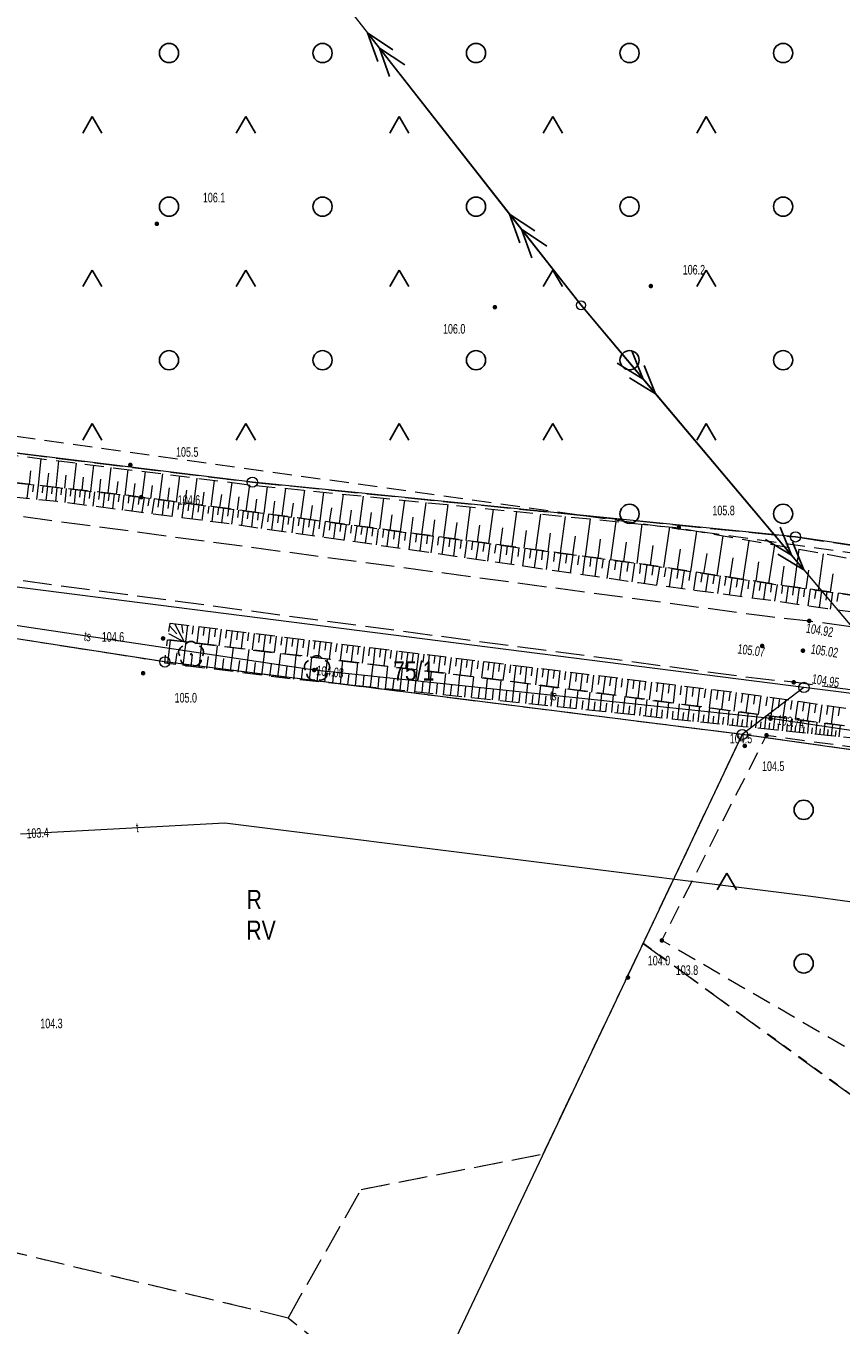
# Model space of a CAD drawing. Header units: inches. Extents: x 6497603 to 6502483, y 5925790 to 5934357.
# Tile 13 of 256: x 6499362 to 6499426, y 5926304 to 5926406. Entities that reach past the tile are written whole.
import ezdxf
from ezdxf.enums import TextEntityAlignment as Align

# ---------------------------------------------------------------- set-up
doc = ezdxf.new("R2010")
doc.units = ezdxf.units.IN
doc.header["$MEASUREMENT"] = 0
for name, pattern in [('1.5_0.75', [2.25, 1.5, -0.75]), ('2.25_0.75', [3, 2.25, -0.75]), ('219-1000', [0, 0]), ('egkk-1000', [3, 2.25, -0.75]), ('egug-1000', [1.5, 0.75, -0.75]), ('suep_sn_1000', [0, 0])]:
    doc.linetypes.add(name, pattern=pattern)
for name, color, linetype in [('000 Inne (niezydentyfikowane)', 7, 'Continuous'), ('202-punkt graniczny', 7, 'Continuous'), ('209-oznaczenie konturu klasyfikacyjnego', 7, 'Continuous'), ('210-oznaczenie konturu użytku gruntowego', 7, 'Continuous'), ('211-numer działki ewidencyjnej', 7, 'Continuous'), ('217-kontur klasyfikacyjny', 7, 'Continuous'), ('218-kontur użytku gruntowego', 7, 'Continuous'), ('219-działka ewidencyjna', 7, 'Continuous'), ('drzewo liściaste', 7, 'Continuous'), ('jezdnia', 7, 'Continuous'), ('pikieta naturalna', 7, 'Continuous'), ('pikieta naturalna-Atr2', 7, 'Continuous'), ('pikieta sztuczna', 7, 'Continuous'), ('pikieta sztuczna-Atr2', 7, 'Continuous'), ('przewód elektroenergetyczny średniego napięcia', 7, 'Continuous'), ('przewód telekomunikacyjny podziemny', 7, 'Continuous'), ('przewód telekomunikacyjny podziemny-Atr1', 7, 'Continuous'), ('rzędna', 7, 'Continuous'), ('rzędna-Atr2', 7, 'Continuous'), ('skarpa nieumocniona', 7, 'Continuous'), ('słup przewodów napowietrznych', 7, 'Continuous'), ('teren zalesiony', 7, 'Continuous')]:
    doc.layers.add(name, color=color, linetype=linetype)
doc.styles.get("Standard").update_dxf_attribs({"font": 'arial.ttf'})

# ---------------------------------------------------------------- blocks, each defined once
blk = doc.blocks.new('202')
at = {"color": 0, "linetype": 'Continuous', "lineweight": 0}
blk.add_circle((0, 0), 0.4, dxfattribs=at)
blk = doc.blocks.new('OP021')
at = {"linetype": 'Continuous', "lineweight": 13}
h = blk.add_hatch(color=0, dxfattribs=at)
edge = h.paths.add_edge_path()
edge.add_arc((0, 0), 0.1, 0, 360)
at = {"color": 0, "linetype": 'Continuous', "lineweight": -3}
for centre, start, end in [((-0.476, 0.154), 110.388, 213.756), ((0, 0.5), 38.316, 141.684), ((0.476, 0.154), 326.244, 69.612), ((-0.294, -0.404), 182.272, 285.64), ((0.294, -0.404), 254.36, 357.728), ((0.294, -0.404), 254.36, 357.728)]:
    blk.add_arc(centre, 0.5, start, end, dxfattribs=at)
blk = doc.blocks.new('PW01')
at = {"linetype": 'Continuous', "lineweight": 13}
h = blk.add_hatch(color=0, dxfattribs=at)
edge = h.paths.add_edge_path()
edge.add_arc((0, 0), 0.18, 0, 360)
blk = doc.blocks.new('US15')
at = {"color": 0, "linetype": 'Continuous', "lineweight": 13}
blk.add_circle((0, 0), 0.35, dxfattribs=at)
blk = doc.blocks.new('SUEP2')
at = {"color": 0, "linetype": 'Continuous'}
for p, q in [((0, 0), (9.04, 0)), ((7.54, 0), (5.29, 0.75)), ((7.54, 0), (5.29, -0.75)), ((9.04, 0), (6.79, 0.75)), ((9.04, 0), (6.79, -0.75)), ((9.04, 0), (27.04, 0)), ((25.54, 0), (23.29, 0.75)), ((25.54, 0), (23.29, -0.75)), ((27.04, 0), (24.79, 0.75)), ((27.04, 0), (24.79, -0.75))]:
    blk.add_line(p, q, dxfattribs=at)
blk = doc.blocks.new('OTZK3')
at = {"color": 0, "linetype": 'Continuous'}
for p, q in [((-0.75, -0.433), (0, 0.866)), ((0, 0.866), (0.75, -0.433))]:
    blk.add_line(p, q, dxfattribs=at)
blk = doc.blocks.new('OTZK1')
at = {"color": 0, "linetype": 'Continuous'}
blk.add_circle((0, 0), 0.75, dxfattribs=at)

msp = doc.modelspace()

# ---------------------------------------------------------------- linework, layer by layer
at = {"layer": '000 Inne (niezydentyfikowane)', "color": 7, "linetype": 'Continuous', "lineweight": 18, "flags": 128}
for points in [[(6499363.24, 5926370.09), (6499363.47, 5926372.17)], [(6499364.62, 5926369.93), (6499364.85, 5926372)], [(6499365.98, 5926369.78), (6499366.22, 5926371.83)], [(6499362.54, 5926370.17), (6499362.66, 5926371.21)], [(6499363.93, 5926370.01), (6499364.05, 5926371.05)], [(6499365.3, 5926369.86), (6499365.42, 5926370.88)], [(6499367.34, 5926369.63), (6499367.57, 5926371.66)], [(6499368.69, 5926369.47), (6499368.92, 5926371.49)], [(6499370.02, 5926369.32), (6499370.25, 5926371.32)], [(6499371.36, 5926369.15), (6499371.62, 5926371.15)], [(6499372.7, 5926368.97), (6499372.96, 5926370.98)], [(6499374.04, 5926368.8), (6499374.31, 5926370.82)], [(6499362.47, 5926370.18), (6499362.34, 5926369.05)], [(6499362.85, 5926370.13), (6499362.78, 5926369.58)], [(6499363.22, 5926370.09), (6499363.09, 5926368.98)], [(6499363.59, 5926370.05), (6499363.53, 5926369.5)], [(6499363.96, 5926370.01), (6499363.83, 5926368.91)], [(6499364.33, 5926369.97), (6499364.26, 5926369.42)], [(6499364.69, 5926369.92), (6499364.57, 5926368.83)], [(6499365.06, 5926369.88), (6499364.99, 5926369.34)], [(6499365.42, 5926369.84), (6499365.3, 5926368.75)], [(6499365.78, 5926369.8), (6499365.72, 5926369.25)], [(6499366.15, 5926369.76), (6499366.03, 5926368.65)], [(6499366.66, 5926369.7), (6499366.78, 5926370.72)], [(6499368.02, 5926369.55), (6499368.13, 5926370.56)], [(6499369.36, 5926369.4), (6499369.47, 5926370.4)], [(6499370.69, 5926369.24), (6499370.82, 5926370.24)], [(6499372.03, 5926369.06), (6499372.16, 5926370.07)], [(6499373.37, 5926368.89), (6499373.5, 5926369.89)], [(6499375.39, 5926368.62), (6499375.66, 5926370.65)], [(6499376.75, 5926368.44), (6499377.02, 5926370.48)], [(6499378.11, 5926368.26), (6499378.38, 5926370.31)], [(6499379.49, 5926368.08), (6499379.76, 5926370.13)], [(6499380.88, 5926367.89), (6499381.16, 5926369.99)], [(6499382.31, 5926367.71), (6499382.59, 5926369.85)], [(6499366.52, 5926369.72), (6499366.46, 5926369.16)], [(6499366.89, 5926369.68), (6499366.76, 5926368.55)], [(6499367.26, 5926369.63), (6499367.2, 5926369.07)], [(6499367.64, 5926369.59), (6499367.51, 5926368.46)], [(6499368.02, 5926369.55), (6499367.95, 5926368.98)], [(6499368.4, 5926369.51), (6499368.27, 5926368.36)], [(6499368.78, 5926369.46), (6499368.71, 5926368.89)], [(6499369.16, 5926369.42), (6499369.03, 5926368.26)], [(6499369.55, 5926369.38), (6499369.48, 5926368.79)], [(6499369.93, 5926369.33), (6499369.8, 5926368.16)], [(6499370.32, 5926369.29), (6499370.25, 5926368.7)], [(6499370.72, 5926369.24), (6499370.56, 5926368.06)], [(6499371.11, 5926369.18), (6499371.03, 5926368.6)], [(6499371.5, 5926369.13), (6499371.34, 5926367.96)], [(6499371.89, 5926369.08), (6499371.81, 5926368.5)], [(6499372.28, 5926369.03), (6499372.12, 5926367.86)], [(6499372.67, 5926368.98), (6499372.59, 5926368.39)], [(6499373.06, 5926368.93), (6499372.91, 5926367.76)], [(6499373.45, 5926368.88), (6499373.37, 5926368.29)], [(6499373.84, 5926368.82), (6499373.68, 5926367.66)], [(6499374.23, 5926368.77), (6499374.15, 5926368.19)], [(6499374.72, 5926368.71), (6499374.85, 5926369.72)], [(6499376.07, 5926368.53), (6499376.21, 5926369.55)], [(6499377.43, 5926368.35), (6499377.57, 5926369.37)], [(6499378.8, 5926368.17), (6499378.93, 5926369.19)], [(6499380.18, 5926367.99), (6499380.32, 5926369.02)], [(6499381.59, 5926367.8), (6499381.73, 5926368.86)], [(6499383.77, 5926367.51), (6499384.06, 5926369.7)], [(6499385.26, 5926367.31), (6499385.56, 5926369.55)], [(6499386.78, 5926367.11), (6499387.09, 5926369.4)], [(6499388.34, 5926366.9), (6499388.65, 5926369.24)], [(6499389.93, 5926366.69), (6499390.25, 5926369.08)], [(6499391.56, 5926366.47), (6499391.89, 5926368.92)], [(6499393.23, 5926366.24), (6499393.56, 5926368.75)], [(6499374.62, 5926368.72), (6499374.46, 5926367.56)], [(6499375.01, 5926368.67), (6499374.93, 5926368.09)], [(6499375.39, 5926368.62), (6499375.24, 5926367.46)], [(6499375.78, 5926368.57), (6499375.7, 5926367.99)], [(6499376.17, 5926368.52), (6499376.02, 5926367.35)], [(6499376.56, 5926368.47), (6499376.48, 5926367.88)], [(6499376.94, 5926368.41), (6499376.79, 5926367.25)], [(6499377.33, 5926368.36), (6499377.25, 5926367.78)], [(6499377.72, 5926368.31), (6499377.56, 5926367.15)], [(6499378.1, 5926368.26), (6499378.03, 5926367.68)], [(6499378.49, 5926368.21), (6499378.34, 5926367.05)], [(6499378.88, 5926368.16), (6499378.8, 5926367.58)], [(6499379.26, 5926368.11), (6499379.11, 5926366.94)], [(6499379.65, 5926368.06), (6499379.57, 5926367.47)], [(6499380.04, 5926368.01), (6499379.89, 5926366.83)], [(6499380.43, 5926367.95), (6499380.36, 5926367.36)], [(6499380.83, 5926367.9), (6499380.67, 5926366.72)], [(6499381.22, 5926367.85), (6499381.14, 5926367.25)], [(6499381.62, 5926367.8), (6499381.46, 5926366.6)], [(6499382.02, 5926367.74), (6499381.94, 5926367.15)], [(6499383.03, 5926367.61), (6499383.18, 5926368.69)], [(6499384.51, 5926367.41), (6499384.66, 5926368.52)], [(6499386.01, 5926367.21), (6499386.17, 5926368.34)], [(6499387.55, 5926367), (6499387.71, 5926368.16)], [(6499389.13, 5926366.79), (6499389.29, 5926367.98)], [(6499390.74, 5926366.58), (6499390.9, 5926367.79)], [(6499394.93, 5926366.01), (6499395.27, 5926368.58)], [(6499396.67, 5926365.78), (6499397.03, 5926368.4)], [(6499398.46, 5926365.54), (6499398.82, 5926368.22)], [(6499400.28, 5926365.3), (6499400.65, 5926368.04)], [(6499402.14, 5926365.05), (6499402.52, 5926367.85)], [(6499382.42, 5926367.69), (6499382.26, 5926366.49)], [(6499382.82, 5926367.64), (6499382.74, 5926367.04)], [(6499383.22, 5926367.59), (6499383.06, 5926366.38)], [(6499383.62, 5926367.53), (6499383.54, 5926366.93)], [(6499384.02, 5926367.48), (6499383.86, 5926366.26)], [(6499384.43, 5926367.42), (6499384.35, 5926366.81)], [(6499384.84, 5926367.37), (6499384.67, 5926366.14)], [(6499385.24, 5926367.31), (6499385.16, 5926366.7)], [(6499385.65, 5926367.26), (6499385.49, 5926366.03)], [(6499386.06, 5926367.2), (6499385.98, 5926366.59)], [(6499386.47, 5926367.15), (6499386.31, 5926365.91)], [(6499386.89, 5926367.09), (6499386.8, 5926366.47)], [(6499387.3, 5926367.04), (6499387.13, 5926365.79)], [(6499387.72, 5926366.98), (6499387.63, 5926366.36)], [(6499388.13, 5926366.93), (6499387.96, 5926365.68)], [(6499388.55, 5926366.87), (6499388.46, 5926366.24)], [(6499388.97, 5926366.82), (6499388.8, 5926365.56)], [(6499389.39, 5926366.76), (6499389.3, 5926366.13)], [(6499392.39, 5926366.36), (6499392.55, 5926367.59)], [(6499394.07, 5926366.13), (6499394.24, 5926367.4)], [(6499395.8, 5926365.9), (6499395.97, 5926367.19)], [(6499397.56, 5926365.66), (6499397.74, 5926366.99)], [(6499399.36, 5926365.42), (6499399.54, 5926366.77)], [(6499404.05, 5926364.79), (6499404.44, 5926367.66)], [(6499406, 5926364.53), (6499406.4, 5926367.46)], [(6499408, 5926364.26), (6499408.4, 5926367.26)], [(6499410.04, 5926363.99), (6499410.45, 5926367.05)], [(6499412.13, 5926363.68), (6499412.61, 5926366.84)], [(6499389.81, 5926366.7), (6499389.64, 5926365.43)], [(6499390.23, 5926366.65), (6499390.14, 5926366.01)], [(6499390.65, 5926366.59), (6499390.48, 5926365.31)], [(6499391.08, 5926366.53), (6499390.99, 5926365.89)], [(6499391.51, 5926366.47), (6499391.33, 5926365.19)], [(6499391.93, 5926366.42), (6499391.85, 5926365.77)], [(6499392.36, 5926366.36), (6499392.19, 5926365.06)], [(6499392.79, 5926366.3), (6499392.71, 5926365.65)], [(6499393.23, 5926366.24), (6499393.05, 5926364.94)], [(6499393.66, 5926366.19), (6499393.57, 5926365.53)], [(6499394.1, 5926366.13), (6499393.92, 5926364.81)], [(6499394.53, 5926366.07), (6499394.45, 5926365.41)], [(6499394.97, 5926366.01), (6499394.79, 5926364.69)], [(6499395.41, 5926365.95), (6499395.32, 5926365.29)], [(6499395.85, 5926365.89), (6499395.68, 5926364.56)], [(6499396.3, 5926365.83), (6499396.21, 5926365.16)], [(6499396.74, 5926365.77), (6499396.56, 5926364.43)], [(6499397.19, 5926365.71), (6499397.1, 5926365.04)], [(6499401.21, 5926365.17), (6499401.39, 5926366.56)], [(6499403.09, 5926364.92), (6499403.28, 5926366.34)], [(6499405.02, 5926364.66), (6499405.22, 5926366.11)], [(6499406.99, 5926364.4), (6499407.19, 5926365.88)], [(6499414.24, 5926363.36), (6499414.71, 5926366.51)], [(6499416.3, 5926363.05), (6499416.78, 5926366.15)], [(6499418.34, 5926362.74), (6499418.8, 5926365.79)], [(6499397.64, 5926365.65), (6499397.45, 5926364.3)], [(6499398.09, 5926365.59), (6499397.99, 5926364.91)], [(6499398.54, 5926365.53), (6499398.35, 5926364.17)], [(6499398.99, 5926365.47), (6499398.9, 5926364.79)], [(6499399.44, 5926365.41), (6499399.26, 5926364.04)], [(6499399.9, 5926365.35), (6499399.81, 5926364.66)], [(6499400.35, 5926365.29), (6499400.17, 5926363.91)], [(6499400.81, 5926365.23), (6499400.72, 5926364.53)], [(6499401.27, 5926365.16), (6499401.09, 5926363.78)], [(6499401.73, 5926365.1), (6499401.64, 5926364.41)], [(6499402.2, 5926365.04), (6499402.01, 5926363.64)], [(6499402.66, 5926364.98), (6499402.57, 5926364.28)], [(6499403.13, 5926364.91), (6499402.94, 5926363.51)], [(6499403.6, 5926364.85), (6499403.5, 5926364.15)], [(6499404.07, 5926364.79), (6499403.88, 5926363.37)], [(6499404.54, 5926364.73), (6499404.44, 5926364.02)], [(6499409.01, 5926364.13), (6499409.21, 5926365.64)], [(6499411.08, 5926363.84), (6499411.31, 5926365.39)], [(6499413.19, 5926363.52), (6499413.43, 5926365.11)], [(6499415.27, 5926363.2), (6499415.51, 5926364.77)], [(6499420.34, 5926362.43), (6499420.8, 5926365.43)], [(6499422.31, 5926362.15), (6499422.71, 5926365.09)], [(6499424.23, 5926361.88), (6499424.62, 5926364.75)], [(6499405.01, 5926364.66), (6499404.82, 5926363.24)], [(6499405.49, 5926364.6), (6499405.39, 5926363.88)], [(6499405.96, 5926364.53), (6499405.77, 5926363.1)], [(6499406.44, 5926364.47), (6499406.34, 5926363.75)], [(6499406.92, 5926364.41), (6499406.73, 5926362.96)], [(6499407.4, 5926364.34), (6499407.3, 5926363.62)], [(6499407.88, 5926364.28), (6499407.69, 5926362.82)], [(6499408.37, 5926364.21), (6499408.27, 5926363.48)], [(6499408.85, 5926364.15), (6499408.66, 5926362.68)], [(6499409.34, 5926364.08), (6499409.24, 5926363.35)], [(6499409.83, 5926364.02), (6499409.63, 5926362.54)], [(6499410.32, 5926363.95), (6499410.22, 5926363.21)], [(6499410.81, 5926363.88), (6499410.59, 5926362.41)], [(6499411.3, 5926363.81), (6499411.19, 5926363.07)], [(6499411.79, 5926363.73), (6499411.57, 5926362.28)], [(6499412.28, 5926363.66), (6499412.17, 5926362.93)], [(6499417.33, 5926362.89), (6499417.56, 5926364.43)], [(6499419.35, 5926362.59), (6499419.57, 5926364.1)], [(6499421.33, 5926362.28), (6499421.55, 5926363.77)], [(6499412.76, 5926363.58), (6499412.55, 5926362.15)], [(6499413.25, 5926363.51), (6499413.14, 5926362.8)], [(6499413.72, 5926363.44), (6499413.51, 5926362.02)], [(6499414.2, 5926363.37), (6499414.09, 5926362.66)], [(6499414.67, 5926363.3), (6499414.46, 5926361.89)], [(6499415.14, 5926363.22), (6499415.03, 5926362.53)], [(6499415.61, 5926363.15), (6499415.4, 5926361.76)], [(6499416.07, 5926363.08), (6499415.97, 5926362.39)], [(6499416.53, 5926363.01), (6499416.32, 5926361.64)], [(6499416.99, 5926362.94), (6499416.89, 5926362.26)], [(6499417.44, 5926362.87), (6499417.24, 5926361.52)], [(6499417.9, 5926362.8), (6499417.79, 5926362.13)], [(6499418.35, 5926362.74), (6499418.14, 5926361.4)], [(6499418.79, 5926362.67), (6499418.69, 5926362)], [(6499423.27, 5926362.01), (6499423.47, 5926363.47)], [(6499425.17, 5926361.75), (6499425.36, 5926363.17)], [(6499419.24, 5926362.6), (6499419.04, 5926361.28)], [(6499419.68, 5926362.53), (6499419.58, 5926361.88)], [(6499420.12, 5926362.47), (6499419.92, 5926361.16)], [(6499420.56, 5926362.4), (6499420.46, 5926361.75)], [(6499420.99, 5926362.33), (6499420.79, 5926361.04)], [(6499421.42, 5926362.27), (6499421.32, 5926361.63)], [(6499421.85, 5926362.21), (6499421.67, 5926360.92)], [(6499422.28, 5926362.15), (6499422.19, 5926361.5)], [(6499422.71, 5926362.09), (6499422.53, 5926360.79)], [(6499423.14, 5926362.03), (6499423.05, 5926361.38)], [(6499423.58, 5926361.97), (6499423.4, 5926360.67)], [(6499424.01, 5926361.91), (6499423.92, 5926361.26)], [(6499424.45, 5926361.85), (6499424.27, 5926360.54)], [(6499424.88, 5926361.79), (6499424.79, 5926361.13)], [(6499425.32, 5926361.73), (6499425.14, 5926360.41)], [(6499425.76, 5926361.67), (6499425.67, 5926361.01)], [(6499373.5, 5926359.11), (6499374.07, 5926358.49)], [(6499373.89, 5926359.29), (6499374.64, 5926357.87)], [(6499374.42, 5926359.22), (6499374.53, 5926358.55)], [(6499374.9, 5926359.16), (6499374.74, 5926357.86)], [(6499375.34, 5926359.11), (6499375.26, 5926358.46)], [(6499375.78, 5926359.06), (6499375.62, 5926357.75)], [(6499376.21, 5926359), (6499376.13, 5926358.35)], [(6499376.65, 5926358.95), (6499376.49, 5926357.65)], [(6499377.08, 5926358.9), (6499377, 5926358.25)], [(6499377.52, 5926358.84), (6499377.36, 5926357.54)], [(6499377.95, 5926358.79), (6499377.87, 5926358.14)], [(6499378.38, 5926358.74), (6499378.22, 5926357.44)], [(6499378.81, 5926358.68), (6499378.73, 5926358.03)], [(6499379.25, 5926358.63), (6499379.09, 5926357.33)], [(6499379.68, 5926358.58), (6499379.6, 5926357.93)], [(6499373.35, 5926356.17), (6499373.58, 5926358)], [(6499373.41, 5926358.52), (6499374.64, 5926357.87)], [(6499374.57, 5926356.02), (6499374.8, 5926357.85)], [(6499375.8, 5926355.87), (6499376.03, 5926357.7)], [(6499380.11, 5926358.52), (6499379.95, 5926357.23)], [(6499380.54, 5926358.47), (6499380.46, 5926357.82)], [(6499380.97, 5926358.42), (6499380.82, 5926357.12)], [(6499381.41, 5926358.37), (6499381.33, 5926357.72)], [(6499381.84, 5926358.31), (6499381.68, 5926357.02)], [(6499382.27, 5926358.26), (6499382.19, 5926357.61)], [(6499382.7, 5926358.21), (6499382.54, 5926356.92)], [(6499383.13, 5926358.15), (6499383.05, 5926357.51)], [(6499383.56, 5926358.1), (6499383.4, 5926356.81)], [(6499383.99, 5926358.05), (6499383.91, 5926357.4)], [(6499384.42, 5926358), (6499384.26, 5926356.71)], [(6499384.85, 5926357.94), (6499384.77, 5926357.3)], [(6499385.28, 5926357.89), (6499385.12, 5926356.6)], [(6499385.7, 5926357.84), (6499385.63, 5926357.2)], [(6499386.13, 5926357.79), (6499385.97, 5926356.5)], [(6499386.56, 5926357.73), (6499386.48, 5926357.09)], [(6499386.99, 5926357.68), (6499386.83, 5926356.4)], [(6499387.42, 5926357.63), (6499387.34, 5926356.99)], [(6499387.84, 5926357.58), (6499387.69, 5926356.29)], [(6499373.96, 5926356.1), (6499374.08, 5926357.01)], [(6499375.19, 5926355.94), (6499375.3, 5926356.86)], [(6499376.41, 5926355.79), (6499376.53, 5926356.71)], [(6499377.03, 5926355.71), (6499377.25, 5926357.56)], [(6499377.64, 5926355.64), (6499377.75, 5926356.56)], [(6499378.26, 5926355.56), (6499378.49, 5926357.41)], [(6499379.49, 5926355.41), (6499379.72, 5926357.26)], [(6499380.72, 5926355.25), (6499380.95, 5926357.11)], [(6499381.96, 5926355.1), (6499382.19, 5926356.96)], [(6499383.2, 5926354.95), (6499383.39, 5926356.81)], [(6499384.43, 5926354.82), (6499384.62, 5926356.66)], [(6499388.27, 5926357.52), (6499388.19, 5926356.88)], [(6499388.7, 5926357.47), (6499388.54, 5926356.19)], [(6499389.13, 5926357.42), (6499389.05, 5926356.78)], [(6499389.55, 5926357.37), (6499389.4, 5926356.09)], [(6499389.98, 5926357.31), (6499389.9, 5926356.67)], [(6499390.4, 5926357.26), (6499390.25, 5926355.98)], [(6499390.83, 5926357.21), (6499390.75, 5926356.57)], [(6499391.26, 5926357.16), (6499391.1, 5926355.88)], [(6499391.68, 5926357.1), (6499391.6, 5926356.47)], [(6499392.11, 5926357.05), (6499391.95, 5926355.78)], [(6499392.53, 5926357), (6499392.45, 5926356.36)], [(6499392.96, 5926356.95), (6499392.8, 5926355.68)], [(6499393.38, 5926356.9), (6499393.3, 5926356.26)], [(6499393.8, 5926356.84), (6499393.65, 5926355.57)], [(6499394.23, 5926356.79), (6499394.15, 5926356.16)], [(6499394.65, 5926356.74), (6499394.5, 5926355.47)], [(6499395.08, 5926356.69), (6499395, 5926356.05)], [(6499395.5, 5926356.64), (6499395.34, 5926355.37)], [(6499395.92, 5926356.58), (6499395.84, 5926355.95)], [(6499378.87, 5926355.48), (6499378.99, 5926356.41)], [(6499380.11, 5926355.33), (6499380.22, 5926356.26)], [(6499381.34, 5926355.18), (6499381.46, 5926356.11)], [(6499382.58, 5926355.02), (6499382.7, 5926355.95)], [(6499383.82, 5926354.89), (6499383.91, 5926355.81)], [(6499385.04, 5926354.76), (6499385.13, 5926355.68)], [(6499385.64, 5926354.7), (6499385.83, 5926356.52)], [(6499386.25, 5926354.63), (6499386.34, 5926355.54)], [(6499386.85, 5926354.57), (6499387.04, 5926356.37)], [(6499388.04, 5926354.45), (6499388.22, 5926356.23)], [(6499389.21, 5926354.32), (6499389.4, 5926356.09)], [(6499390.38, 5926354.2), (6499390.56, 5926355.95)], [(6499391.53, 5926354.08), (6499391.71, 5926355.81)], [(6499392.67, 5926353.96), (6499392.85, 5926355.67)], [(6499393.8, 5926353.84), (6499393.98, 5926355.53)], [(6499396.34, 5926356.53), (6499396.19, 5926355.27)], [(6499396.77, 5926356.48), (6499396.69, 5926355.85)], [(6499397.19, 5926356.43), (6499397.03, 5926355.16)], [(6499397.61, 5926356.38), (6499397.53, 5926355.74)], [(6499398.03, 5926356.33), (6499397.88, 5926355.06)], [(6499398.45, 5926356.27), (6499398.38, 5926355.64)], [(6499398.88, 5926356.22), (6499398.72, 5926354.96)], [(6499399.3, 5926356.17), (6499399.22, 5926355.54)], [(6499399.72, 5926356.12), (6499399.56, 5926354.85)], [(6499400.14, 5926356.07), (6499400.06, 5926355.43)], [(6499400.56, 5926356.02), (6499400.41, 5926354.74)], [(6499400.99, 5926355.96), (6499400.91, 5926355.32)], [(6499401.41, 5926355.91), (6499401.26, 5926354.63)], [(6499401.84, 5926355.86), (6499401.76, 5926355.21)], [(6499402.27, 5926355.81), (6499402.11, 5926354.51)], [(6499402.7, 5926355.75), (6499402.62, 5926355.1)], [(6499403.13, 5926355.7), (6499402.97, 5926354.4)], [(6499403.57, 5926355.65), (6499403.49, 5926354.99)], [(6499404, 5926355.59), (6499403.84, 5926354.28)], [(6499404.44, 5926355.54), (6499404.36, 5926354.88)], [(6499387.44, 5926354.51), (6499387.54, 5926355.4)], [(6499388.63, 5926354.38), (6499388.72, 5926355.27)], [(6499389.8, 5926354.26), (6499389.89, 5926355.14)], [(6499390.96, 5926354.14), (6499391.05, 5926355.01)], [(6499392.1, 5926354.02), (6499392.19, 5926354.88)], [(6499393.24, 5926353.9), (6499393.33, 5926354.75)], [(6499394.36, 5926353.78), (6499394.45, 5926354.62)], [(6499394.92, 5926353.73), (6499395.09, 5926355.4)], [(6499396.02, 5926353.61), (6499396.19, 5926355.26)], [(6499397.11, 5926353.5), (6499397.28, 5926355.13)], [(6499398.19, 5926353.38), (6499398.36, 5926355)], [(6499399.26, 5926353.27), (6499399.43, 5926354.87)], [(6499400.31, 5926353.16), (6499400.47, 5926354.73)], [(6499401.34, 5926353.05), (6499401.5, 5926354.59)], [(6499404.88, 5926355.49), (6499404.71, 5926354.17)], [(6499405.31, 5926355.43), (6499405.23, 5926354.77)], [(6499405.76, 5926355.38), (6499405.59, 5926354.05)], [(6499406.2, 5926355.32), (6499406.12, 5926354.66)], [(6499406.64, 5926355.27), (6499406.48, 5926353.93)], [(6499407.09, 5926355.21), (6499407.01, 5926354.54)], [(6499407.54, 5926355.16), (6499407.37, 5926353.81)], [(6499407.99, 5926355.1), (6499407.9, 5926354.43)], [(6499408.44, 5926355.05), (6499408.27, 5926353.69)], [(6499408.89, 5926354.99), (6499408.81, 5926354.31)], [(6499409.34, 5926354.94), (6499409.17, 5926353.57)], [(6499409.8, 5926354.88), (6499409.71, 5926354.2)], [(6499410.25, 5926354.83), (6499410.09, 5926353.45)], [(6499410.71, 5926354.77), (6499410.63, 5926354.08)], [(6499411.17, 5926354.71), (6499411, 5926353.33)], [(6499411.64, 5926354.66), (6499411.55, 5926353.96)], [(6499412.1, 5926354.6), (6499411.93, 5926353.2)], [(6499412.56, 5926354.54), (6499412.48, 5926353.84)], [(6499395.47, 5926353.67), (6499395.56, 5926354.5)], [(6499396.57, 5926353.55), (6499396.65, 5926354.38)], [(6499397.65, 5926353.44), (6499397.74, 5926354.25)], [(6499398.73, 5926353.33), (6499398.81, 5926354.13)], [(6499399.79, 5926353.22), (6499399.87, 5926354.01)], [(6499400.83, 5926353.11), (6499400.91, 5926353.88)], [(6499401.85, 5926353), (6499401.93, 5926353.76)], [(6499402.35, 5926352.95), (6499402.51, 5926354.46)], [(6499402.85, 5926352.89), (6499402.93, 5926353.64)], [(6499403.34, 5926352.84), (6499403.5, 5926354.33)], [(6499403.83, 5926352.79), (6499403.91, 5926353.53)], [(6499404.32, 5926352.74), (6499404.47, 5926354.2)], [(6499405.28, 5926352.63), (6499405.43, 5926354.07)], [(6499406.22, 5926352.53), (6499406.37, 5926353.94)], [(6499407.15, 5926352.43), (6499407.3, 5926353.82)], [(6499408.06, 5926352.33), (6499408.2, 5926353.7)], [(6499408.95, 5926352.24), (6499409.1, 5926353.58)], [(6499413.03, 5926354.49), (6499412.86, 5926353.08)], [(6499413.5, 5926354.43), (6499413.41, 5926353.72)], [(6499413.97, 5926354.37), (6499413.8, 5926352.95)], [(6499414.44, 5926354.31), (6499414.35, 5926353.6)], [(6499414.91, 5926354.25), (6499414.74, 5926352.83)], [(6499415.39, 5926354.2), (6499415.3, 5926353.48)], [(6499415.87, 5926354.14), (6499415.69, 5926352.7)], [(6499416.35, 5926354.08), (6499416.26, 5926353.36)], [(6499416.83, 5926354.02), (6499416.65, 5926352.57)], [(6499417.31, 5926353.96), (6499417.22, 5926353.24)], [(6499417.79, 5926353.9), (6499417.61, 5926352.44)], [(6499418.28, 5926353.84), (6499418.19, 5926353.11)], [(6499418.76, 5926353.78), (6499418.55, 5926352.32)], [(6499419.25, 5926353.71), (6499419.14, 5926352.98)], [(6499419.73, 5926353.64), (6499419.52, 5926352.19)], [(6499420.22, 5926353.57), (6499420.11, 5926352.85)], [(6499420.7, 5926353.5), (6499420.49, 5926352.06)], [(6499404.8, 5926352.68), (6499404.88, 5926353.41)], [(6499405.75, 5926352.58), (6499405.83, 5926353.29)], [(6499406.68, 5926352.48), (6499406.76, 5926353.18)], [(6499407.6, 5926352.38), (6499407.68, 5926353.07)], [(6499408.51, 5926352.29), (6499408.58, 5926352.96)], [(6499409.4, 5926352.19), (6499409.47, 5926352.86)], [(6499409.84, 5926352.14), (6499409.98, 5926353.46)], [(6499410.27, 5926352.1), (6499410.34, 5926352.75)], [(6499410.7, 5926352.05), (6499410.84, 5926353.35)], [(6499411.13, 5926352), (6499411.2, 5926352.65)], [(6499411.55, 5926351.96), (6499411.69, 5926353.23)], [(6499411.97, 5926351.91), (6499412.04, 5926352.55)], [(6499412.39, 5926351.87), (6499412.53, 5926353.12)], [(6499413.22, 5926351.78), (6499413.35, 5926353.01)], [(6499414.02, 5926351.69), (6499414.16, 5926352.91)], [(6499414.82, 5926351.61), (6499414.95, 5926352.8)], [(6499415.6, 5926351.52), (6499415.73, 5926352.7)], [(6499416.37, 5926351.44), (6499416.5, 5926352.59)], [(6499417.13, 5926351.36), (6499417.25, 5926352.49)], [(6499421.18, 5926353.43), (6499421.07, 5926352.71)], [(6499421.65, 5926353.36), (6499421.45, 5926351.94)], [(6499422.13, 5926353.29), (6499422.03, 5926352.58)], [(6499422.6, 5926353.22), (6499422.4, 5926351.81)], [(6499423.08, 5926353.16), (6499422.98, 5926352.45)], [(6499423.55, 5926353.09), (6499423.35, 5926351.68)], [(6499424.02, 5926353.02), (6499423.92, 5926352.32)], [(6499424.48, 5926352.95), (6499424.28, 5926351.56)], [(6499424.95, 5926352.89), (6499424.85, 5926352.19)], [(6499425.41, 5926352.82), (6499425.21, 5926351.44)], [(6499425.87, 5926352.75), (6499425.77, 5926352.07)], [(6499412.81, 5926351.82), (6499412.87, 5926352.45)], [(6499413.62, 5926351.74), (6499413.69, 5926352.35)], [(6499414.42, 5926351.65), (6499414.49, 5926352.25)], [(6499415.21, 5926351.56), (6499415.28, 5926352.16)], [(6499415.99, 5926351.48), (6499416.05, 5926352.06)], [(6499416.75, 5926351.4), (6499416.82, 5926351.97)], [(6499417.5, 5926351.32), (6499417.56, 5926351.88)], [(6499417.87, 5926351.28), (6499417.99, 5926352.39)], [(6499418.24, 5926351.24), (6499418.3, 5926351.79)], [(6499418.61, 5926351.2), (6499418.72, 5926352.3)], [(6499418.97, 5926351.16), (6499419.02, 5926351.71)], [(6499419.32, 5926351.13), (6499419.44, 5926352.2)], [(6499419.68, 5926351.09), (6499419.74, 5926351.62)], [(6499420.03, 5926351.05), (6499420.14, 5926352.11)], [(6499420.38, 5926351.01), (6499420.43, 5926351.54)], [(6499420.72, 5926350.98), (6499420.83, 5926352.02)], [(6499421.41, 5926350.91), (6499421.51, 5926351.93)], [(6499422.08, 5926350.84), (6499422.18, 5926351.84)], [(6499422.73, 5926350.77), (6499422.84, 5926351.75)], [(6499423.38, 5926350.7), (6499423.48, 5926351.67)], [(6499424.01, 5926350.63), (6499424.11, 5926351.58)], [(6499424.64, 5926350.57), (6499424.74, 5926351.5)], [(6499421.07, 5926350.94), (6499421.12, 5926351.46)], [(6499421.74, 5926350.87), (6499421.8, 5926351.38)], [(6499422.41, 5926350.8), (6499422.46, 5926351.3)], [(6499423.06, 5926350.73), (6499423.11, 5926351.22)], [(6499423.7, 5926350.67), (6499423.75, 5926351.15)], [(6499424.33, 5926350.6), (6499424.38, 5926351.07)], [(6499424.95, 5926350.53), (6499424.99, 5926351)], [(6499425.25, 5926350.5), (6499425.35, 5926351.42)], [(6499425.55, 5926350.47), (6499425.6, 5926350.93)], [(6499425.85, 5926350.44), (6499425.95, 5926351.34)]]:
    msp.add_lwpolyline(points, dxfattribs=at)
at = {"layer": '217-kontur klasyfikacyjny', "color": 3, "linetype": 'egkk-1000', "lineweight": 18, "flags": 128}
for points in [[(6499337.84, 5926375.52), (6499379.97, 5926370.34)], [(6499379.97, 5926370.34), (6499422.42, 5926366.06)], [(6499422.42, 5926366.06), (6499482.78, 5926357.18)], [(6499373.13, 5926356.29), (6499349.26, 5926360)], [(6499418.27, 5926350.62), (6499373.13, 5926356.29)], [(6499410.52, 5926334.3), (6499418.27, 5926350.62)], [(6499480.85, 5926341.8), (6499418.27, 5926350.62)], [(6499402.7, 5926317.84), (6499410.52, 5926334.3)], [(6499410.52, 5926334.3), (6499488.79, 5926277.31)], [(6499382.76, 5926305.03), (6499287.1, 5926327.85)], [(6499388.48, 5926315.08), (6499402.7, 5926317.84)], [(6499382.76, 5926305.03), (6499388.48, 5926315.08)], [(6499392.77, 5926296.9), (6499382.76, 5926305.03)]]:
    msp.add_lwpolyline(points, dxfattribs=at)
at = {"layer": '218-kontur użytku gruntowego', "color": 3, "linetype": 'egug-1000', "lineweight": 18, "flags": 128}
for points in [[(6499337.84, 5926375.52), (6499379.97, 5926370.34)], [(6499379.97, 5926370.34), (6499422.42, 5926366.06)], [(6499422.42, 5926366.06), (6499482.78, 5926357.18)], [(6499373.13, 5926356.29), (6499349.26, 5926360)], [(6499418.27, 5926350.62), (6499373.13, 5926356.29)], [(6499410.52, 5926334.3), (6499418.27, 5926350.62)], [(6499480.85, 5926341.8), (6499418.27, 5926350.62)], [(6499402.7, 5926317.84), (6499410.52, 5926334.3)], [(6499488.79, 5926277.31), (6499410.52, 5926334.3)], [(6499382.76, 5926305.03), (6499287.1, 5926327.85)], [(6499388.48, 5926315.08), (6499402.7, 5926317.84)], [(6499382.76, 5926305.03), (6499388.48, 5926315.08)], [(6499392.77, 5926296.9), (6499382.76, 5926305.03)]]:
    msp.add_lwpolyline(points, dxfattribs=at)
at = {"layer": '219-działka ewidencyjna', "color": 3, "linetype": '219-1000', "lineweight": 18, "flags": 128}
for points in [[(6499379.97, 5926370.34), (6499337.84, 5926375.52)], [(6499422.42, 5926366.06), (6499379.97, 5926370.34)], [(6499482.78, 5926357.18), (6499422.42, 5926366.06)], [(6499423.09, 5926354.3), (6499350.72, 5926363.51)], [(6499373.13, 5926356.29), (6499349.26, 5926360)], [(6499418.27, 5926350.62), (6499373.13, 5926356.29)], [(6499423.09, 5926354.3), (6499418.27, 5926350.62)], [(6499482.26, 5926346.86), (6499423.09, 5926354.3)], [(6499418.27, 5926350.62), (6499365.35, 5926239.16)], [(6499480.85, 5926341.8), (6499418.27, 5926350.62)]]:
    msp.add_lwpolyline(points, dxfattribs=at)
at = {"layer": 'jezdnia', "color": 7, "linetype": '2.25_0.75', "lineweight": 18, "flags": 128}
msp.add_lwpolyline([(6500445.77, 5926225.13), (6500477.28, 5926219.98), (6500500.52, 5926216.32), (6500551.85, 5926208.28), (6500590.76, 5926201.99), (6500629.65, 5926195.92), (6500668.62, 5926189.73), (6500708.43, 5926183.37), (6500748.42, 5926176.93), (6500779.68, 5926172.04), (6500819.2, 5926165.9), (6500859.43, 5926159.56), (6500898.4, 5926153.26), (6500937.28, 5926147.22), (6500936.91, 5926144.94), (6500936.26, 5926142.38), (6500897.62, 5926148.36), (6500858.2, 5926154.58), (6500818.25, 5926160.88), (6500778.79, 5926167.14), (6500747.81, 5926171.88), (6500707.71, 5926178.38), (6500668.22, 5926184.67), (6500628.62, 5926190.86), (6500589.86, 5926197), (6500551.33, 5926203.18), (6500445.13, 5926220.13), (6500405, 5926226.56), (6500364.89, 5926233), (6500326.44, 5926239.09), (6500287.44, 5926245.14), (6500247.8, 5926251.49), (6500208.32, 5926257.73), (6500171.1, 5926263.74), (6500133.18, 5926269.89), (6500094.21, 5926275.92), (6500053.11, 5926282.47), (6499999.01, 5926290.88), (6499959.84, 5926296.95), (6499921.11, 5926303.13), (6499882.03, 5926309.23), (6499843.48, 5926315.33), (6499804.98, 5926321.39), (6499763.92, 5926325.7), (6499740.11, 5926328.2), (6499708.97, 5926329.7), (6499669.77, 5926331.59), (6499612.14, 5926332.17), (6499590.65, 5926333.3), (6499565.53, 5926335.73), (6499506.81, 5926343.39), (6499422.29, 5926354.7), (6499419.43, 5926354.99), (6499334.27, 5926366.31), (6499289.53, 5926369.55), (6499273.23, 5926369.35), (6499273.01, 5926371.91), (6499272.96, 5926374.41), (6499289.57, 5926374.85), (6499335.06, 5926371.26), (6499420.23, 5926359.86), (6499423.5, 5926359.5), (6499507.59, 5926348.2), (6499566.32, 5926340.5), (6499590.89, 5926338.22), (6499612.24, 5926337), (6499643.43, 5926336.46), (6499669.89, 5926336.53), (6499710.9, 5926336.33), (6499806.11, 5926326.28), (6499844.16, 5926320.23), (6499882.83, 5926314.04), (6499921.69, 5926307.83), (6499960.72, 5926301.83), (6499999.64, 5926295.76), (6500053.85, 5926287.25), (6500095.27, 5926280.64), (6500134.03, 5926274.62), (6500208.98, 5926262.68), (6500248.83, 5926256.34), (6500288.29, 5926250.03), (6500327.08, 5926244.06), (6500365.91, 5926238.01), (6500405.9, 5926231.52)], close=True, dxfattribs=at)
at = {"layer": 'przewód elektroenergetyczny średniego napięcia', "color": 1, "linetype": 'suep_sn_1000', "lineweight": 18, "flags": 128}
for points in [[(6499365.48, 5926435.38), (6499405.66, 5926384.16)], [(6499405.66, 5926384.16), (6499474.11, 5926302.87)]]:
    msp.add_lwpolyline(points, dxfattribs=at)
at = {"layer": 'przewód telekomunikacyjny podziemny', "color": 30, "linetype": 'Continuous', "lineweight": 18, "flags": 128}
for points in [[(6499656.27, 5926327.78), (6499636.08, 5926329.12), (6499600.83, 5926329.64), (6499562.32, 5926333.59), (6499480.54, 5926342.91), (6499420.47, 5926351.86), (6499384.8, 5926355.66), (6499350.46, 5926360.78), (6499348.43, 5926362.45), (6499323.11, 5926365.38), (6499292.85, 5926367.52), (6499276.07, 5926368.68), (6499275.92, 5926375.08), (6499279.08, 5926381.97), (6499278.45, 5926382.4)], [(6499361.84, 5926342.85), (6499377.81, 5926343.73), (6499423.62, 5926337.99), (6499457.17, 5926333.4), (6499470.83, 5926334.49), (6499473.2, 5926335.68), (6499477.76, 5926343.62), (6499480.87, 5926354.85), (6499481.51, 5926357.94), (6499491.1, 5926359.05), (6499539.38, 5926353.08), (6499576.65, 5926348.98), (6499615.22, 5926346.95), (6499667.89, 5926350.04)]]:
    msp.add_lwpolyline(points, dxfattribs=at)
at = {"layer": 'skarpa nieumocniona', "color": 7, "linetype": '1.5_0.75', "lineweight": 18, "flags": 128}
for points in [[(6499337.84, 5926375.38), (6499379.79, 5926370.13), (6499413.27, 5926366.77), (6499435.21, 5926362.87), (6499477.8, 5926356.14), (6499477.4, 5926354.6), (6499448.59, 5926358.53), (6499428.85, 5926361.24), (6499421.55, 5926362.25), (6499410.69, 5926363.9), (6499383.49, 5926367.55), (6499370.31, 5926369.29), (6499337.03, 5926373.05)], [(6499337.84, 5926375.38), (6499379.79, 5926370.13), (6499413.27, 5926366.77), (6499435.21, 5926362.87), (6499477.8, 5926356.14), (6499477.4, 5926354.6), (6499448.59, 5926358.53), (6499428.85, 5926361.24), (6499421.55, 5926362.25), (6499410.69, 5926363.9), (6499383.49, 5926367.55), (6499370.31, 5926369.29), (6499337.03, 5926373.05)], [(6499477.4, 5926354.6), (6499476.9, 5926353.15), (6499464.33, 5926355.06), (6499443.39, 5926357.98), (6499424.93, 5926360.44), (6499421.12, 5926361), (6499410.19, 5926362.46), (6499388.21, 5926365.64), (6499377.98, 5926367.1), (6499364.72, 5926368.82), (6499352.31, 5926370.04), (6499336.8, 5926371.76), (6499337.03, 5926373.05), (6499370.31, 5926369.29), (6499383.49, 5926367.55), (6499410.69, 5926363.9), (6499421.55, 5926362.25), (6499428.85, 5926361.24), (6499448.59, 5926358.53)], [(6499477.4, 5926354.6), (6499476.9, 5926353.15), (6499464.33, 5926355.06), (6499443.39, 5926357.98), (6499424.93, 5926360.44), (6499421.12, 5926361), (6499410.19, 5926362.46), (6499388.21, 5926365.64), (6499377.98, 5926367.1), (6499364.72, 5926368.82), (6499352.31, 5926370.04), (6499336.8, 5926371.76), (6499337.03, 5926373.05), (6499370.31, 5926369.29), (6499383.49, 5926367.55), (6499410.69, 5926363.9), (6499421.55, 5926362.25), (6499428.85, 5926361.24), (6499448.59, 5926358.53)], [(6499373.54, 5926359.33), (6499418.54, 5926353.81), (6499439.99, 5926350.72), (6499472.92, 5926346.24), (6499472.7, 5926344.88), (6499451.62, 5926347.92), (6499430.49, 5926350.74), (6499418.77, 5926352.29), (6499399.21, 5926354.9), (6499373.33, 5926358.03)], [(6499373.54, 5926359.33), (6499418.54, 5926353.81), (6499439.99, 5926350.72), (6499472.92, 5926346.24), (6499472.7, 5926344.88), (6499451.62, 5926347.92), (6499430.49, 5926350.74), (6499418.77, 5926352.29), (6499399.21, 5926354.9), (6499373.33, 5926358.03)], [(6499373.33, 5926358.03), (6499399.21, 5926354.9), (6499418.77, 5926352.29), (6499430.49, 5926350.74), (6499451.62, 5926347.92), (6499472.7, 5926344.88), (6499472.41, 5926344.08), (6499465.02, 5926345.28), (6499447.8, 5926347.61), (6499430.88, 5926349.91), (6499418.33, 5926351.23), (6499402.61, 5926352.92), (6499382.93, 5926354.98), (6499373.12, 5926356.2)], [(6499373.33, 5926358.03), (6499399.21, 5926354.9), (6499418.77, 5926352.29), (6499430.49, 5926350.74), (6499451.62, 5926347.92), (6499472.7, 5926344.88), (6499472.41, 5926344.08), (6499465.02, 5926345.28), (6499447.8, 5926347.61), (6499430.88, 5926349.91), (6499418.33, 5926351.23), (6499402.61, 5926352.92), (6499382.93, 5926354.98), (6499373.12, 5926356.2)]]:
    msp.add_lwpolyline(points, close=True, dxfattribs=at)
at = {"layer": 'teren zalesiony', "color": 7, "linetype": '1.5_0.75', "lineweight": 18, "flags": 128}
for points in [[(6499759.14, 5926454.71), (6499753.09, 5926412.61), (6499747.98, 5926379.58), (6499740.56, 5926338.78), (6499711.31, 5926340.68), (6499669.47, 5926341.7), (6499612.6, 5926341.77), (6499591.1, 5926342.13), (6499567.82, 5926345.1), (6499421.4, 5926365.55), (6499338.37, 5926377.12), (6499344.2, 5926387.11), (6499361.38, 5926410.34)], [(6499771.49, 5926322.37), (6499780.06, 5926313.82), (6499774.57, 5926274.89), (6499754.81, 5926171.65), (6499453.95, 5926310.54), (6499442.1, 5926317.03), (6499411.98, 5926334.53), (6499420.16, 5926350.56), (6499565.17, 5926330.92), (6499589.85, 5926328.18), (6499611.54, 5926327.49), (6499644.86, 5926326.32), (6499638.1, 5926289.06), (6499643.58, 5926288.42), (6499649.96, 5926326.14), (6499668.86, 5926325.48), (6499710.7, 5926327.16)]]:
    msp.add_lwpolyline(points, close=True, dxfattribs=at)

# ---------------------------------------------------------------- block references
at = {"layer": '202-punkt graniczny', "color": 7, "linetype": 'Continuous', "lineweight": 18}
for p in [(6499379.97, 5926370.34), (6499422.42, 5926366.06), (6499373.13, 5926356.29), (6499423.09, 5926354.3), (6499418.27, 5926350.62)]:
    msp.add_blockref('202', p, dxfattribs=at)
at = {"layer": 'drzewo liściaste', "color": 94, "linetype": 'Continuous', "lineweight": 18}
for p in [(6499375.18, 5926356.89), (6499385.02, 5926355.78)]:
    msp.add_blockref('OP021', p, dxfattribs=at)
at = {"layer": 'pikieta naturalna', "color": 7, "linetype": 'Continuous', "lineweight": 13}
for p in [(6499372.5, 5926390.52), (6499411.12, 5926385.66), (6499398.93, 5926384.01), (6499370.43, 5926371.69), (6499371.28, 5926369.16), (6499413.31, 5926366.79), (6499372.99, 5926358.13), (6499371.43, 5926355.41), (6499420.16, 5926350.56), (6499418.46, 5926349.73), (6499411.98, 5926334.53), (6499409.33, 5926331.63)]:
    msp.add_blockref('PW01', p, dxfattribs=at)
at = {"layer": 'pikieta sztuczna', "color": 7, "linetype": 'Continuous', "lineweight": 13}
for p in [(6499423.5, 5926359.5), (6499419.82, 5926357.54), (6499423.01, 5926357.17), (6499422.29, 5926354.7)]:
    msp.add_blockref('PW01', p, dxfattribs=at)
at = {"layer": 'przewód elektroenergetyczny średniego napięcia', "color": 1, "linetype": 'Continuous', "lineweight": 18}
for rotation in [128.113, 310.099]:
    msp.add_blockref('SUEP2', (6499405.66, 5926384.16), dxfattribs=dict(at, rotation=rotation))
at = {"layer": 'rzędna', "color": 30, "linetype": 'Continuous', "lineweight": 18}
for p in [(6499384.8, 5926355.66), (6499420.47, 5926351.86)]:
    msp.add_blockref('PW01', p, dxfattribs=at)
at = {"layer": 'słup przewodów napowietrznych', "color": 7, "linetype": 'Continuous', "lineweight": 18}
msp.add_blockref('US15', (6499405.66, 5926384.16), dxfattribs=at)
at = {"layer": 'teren zalesiony', "color": 7, "linetype": 'Continuous', "lineweight": 18}
for name, p in [('OTZK1', (6499373.456, 5926403.866)), ('OTZK1', (6499385.456, 5926403.866)), ('OTZK1', (6499397.456, 5926403.866)), ('OTZK1', (6499409.456, 5926403.866)), ('OTZK1', (6499421.456, 5926403.866)), ('OTZK3', (6499367.456, 5926398.046)), ('OTZK3', (6499379.456, 5926398.046)), ('OTZK3', (6499391.456, 5926398.046)), ('OTZK3', (6499403.456, 5926398.046)), ('OTZK3', (6499415.456, 5926398.046)), ('OTZK1', (6499373.456, 5926391.866)), ('OTZK1', (6499385.456, 5926391.866)), ('OTZK1', (6499397.456, 5926391.866)), ('OTZK1', (6499409.456, 5926391.866)), ('OTZK1', (6499421.456, 5926391.866)), ('OTZK3', (6499367.456, 5926386.046)), ('OTZK3', (6499379.456, 5926386.046)), ('OTZK3', (6499391.456, 5926386.046)), ('OTZK3', (6499403.456, 5926386.046)), ('OTZK3', (6499415.456, 5926386.046)), ('OTZK1', (6499373.456, 5926379.866)), ('OTZK1', (6499385.456, 5926379.866)), ('OTZK1', (6499397.456, 5926379.866)), ('OTZK1', (6499409.456, 5926379.866)), ('OTZK1', (6499421.456, 5926379.866)), ('OTZK3', (6499367.456, 5926374.046)), ('OTZK3', (6499379.456, 5926374.046)), ('OTZK3', (6499391.456, 5926374.046)), ('OTZK3', (6499403.456, 5926374.046)), ('OTZK3', (6499415.456, 5926374.046)), ('OTZK1', (6499409.456, 5926367.866)), ('OTZK1', (6499421.456, 5926367.866)), ('OTZK1', (6499423.066, 5926344.736)), ('OTZK3', (6499417.066, 5926338.916)), ('OTZK1', (6499423.066, 5926332.736))]:
    msp.add_blockref(name, p, dxfattribs=at)

# ---------------------------------------------------------------- texts
at = {"layer": '209-oznaczenie konturu klasyfikacyjnego', "color": 3, "linetype": 'Continuous', "lineweight": 18, "width": 0.79}
msp.add_text('RV', height=1.5, dxfattribs=at).set_placement((6499379.5, 5926336.08), align=Align.TOP_LEFT)
at = {"layer": '210-oznaczenie konturu użytku gruntowego', "color": 3, "linetype": 'Continuous', "lineweight": 18, "width": 0.79}
msp.add_text('R', height=1.5, dxfattribs=at).set_placement((6499379.52, 5926336.98))
at = {"layer": '211-numer działki ewidencyjnej', "color": 3, "linetype": 'Continuous', "lineweight": 18, "width": 0.79}
msp.add_text('75/1', height=1.5, dxfattribs=at).set_placement((6499390.97, 5926356.34), align=Align.TOP_LEFT)
at = {"layer": 'pikieta naturalna-Atr2', "color": 7, "width": 0.667}
for s, p in [('106.1', (6499376.1, 5926392.2)), ('106.2', (6499413.61, 5926386.56)), ('106.0', (6499394.87, 5926381.94)), ('105.5', (6499374, 5926372.32)), ('104.6', (6499374.14, 5926368.57)), ('105.8', (6499415.93, 5926367.75)), ('104.6', (6499368.2, 5926357.87)), ('105.0', (6499373.89, 5926353.12)), ('104.5', (6499417.29, 5926349.93)), ('104.5', (6499419.81, 5926347.77)), ('104.0', (6499410.88, 5926332.58)), ('103.8', (6499413.07, 5926331.84)), ('104.3', (6499363.39, 5926327.67))]:
    msp.add_text(s, height=0.75, dxfattribs=at).set_placement(p)
at = {"layer": 'pikieta sztuczna-Atr2', "color": 7, "width": 0.667}
for s, rotation, p in [('104.92', 350.166, (6499423.2, 5926358.59)), ('105.07', 352.519, (6499417.86, 5926356.96)), ('105.02', 351.08, (6499423.58, 5926356.95)), ('104.95', 351.091, (6499423.67, 5926354.62))]:
    msp.add_text(s, height=0.75, rotation=rotation, dxfattribs=at).set_placement(p)
at = {"layer": 'przewód telekomunikacyjny podziemny-Atr1', "color": 30, "width": 0.667}
for s, rotation, p in [('ts', 351.519, (6499366.82, 5926358.34)), ('ts', 353.919, (6499403.23, 5926353.7)), ('t', 3.153, (6499370.88, 5926343.35))]:
    msp.add_text(s, height=0.75, rotation=rotation, dxfattribs=at).set_placement(p, align=Align.MIDDLE_LEFT)
at = {"layer": 'rzędna-Atr2', "color": 30, "width": 0.667}
for s, rotation, p in [('104.08', 353.919, (6499384.98, 5926355.64)), ('103.74', 351.526, (6499421, 5926351.78)), ('103.4', 3.154, (6499362.31, 5926342.88))]:
    msp.add_text(s, height=0.75, rotation=rotation, dxfattribs=at).set_placement(p, align=Align.MIDDLE_LEFT)

doc.saveas('drawing.dxf')
